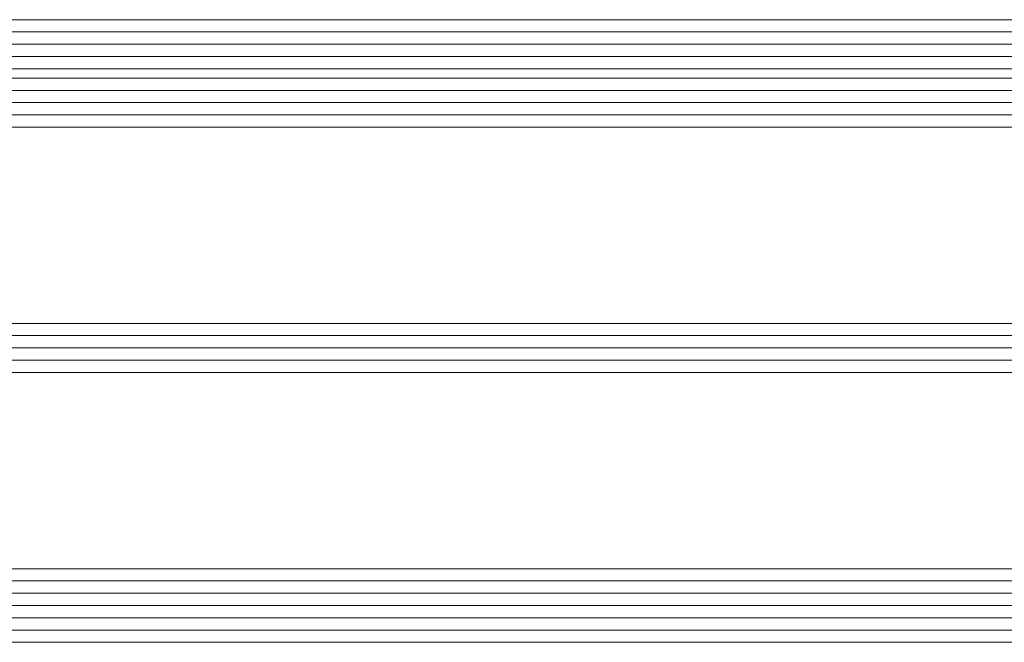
# Model space of a CAD drawing. Header units: inches. Extents: x 44881 to 156022, y 58140 to 83978.
# Tile 35 of 256: x 94493 to 94573, y 72447 to 72498. Entities that reach past the tile are written whole.
import ezdxf

# ---------------------------------------------------------------- set-up
doc = ezdxf.new("R2010")
doc.units = ezdxf.units.IN
doc.layers.add('_MB_kreskowanie_szklo_0.09', color=157, linetype='Continuous', lineweight=9)
doc.layers.add('_MB_szklo_0.15', color=142, linetype='Continuous', lineweight=15)

# ---------------------------------------------------------------- blocks, each defined once
blk = doc.blocks.new('*U374')
at = {"layer": '_MB_kreskowanie_szklo_0.09'}
for points in [[(0, -1), (928, -1)], [(0, -2), (928, -2)], [(0, -3), (928, -3)], [(0, -4), (928, -4)], [(0, -5), (928, -5)], [(0, -23), (928, -23)], [(0, -24), (928, -24)], [(0, -25), (928, -25)], [(0, -43), (928, -43)], [(0, -44), (928, -44)], [(0, -45), (928, -45)], [(0, -47.76), (928, -47.76)], [(0, -48.76), (928, -48.76)], [(0, -49.76), (928, -49.76)]]:
    blk.add_lwpolyline(points, dxfattribs=at)
at = {"layer": '_MB_szklo_0.15'}
for points in [[(928, 0), (0, 0), (0, -6), (928, -6)], [(928, -22), (0, -22), (0, -26), (928, -26)], [(928, -42), (0, -42), (0, -46), (928, -46)], [(928, -46), (0, -46), (0, -46.76), (928, -46.76)], [(928, -46.76), (0, -46.76), (0, -50.76), (928, -50.76)]]:
    blk.add_lwpolyline(points, dxfattribs=at)

msp = doc.modelspace()

# ---------------------------------------------------------------- block references
at = {"color": 14, "true_color": 0xa30000, "xscale": -1, "rotation": 180}
msp.add_blockref('*U374', (94462.536, 72446.823), dxfattribs=at)

doc.saveas('drawing.dxf')
